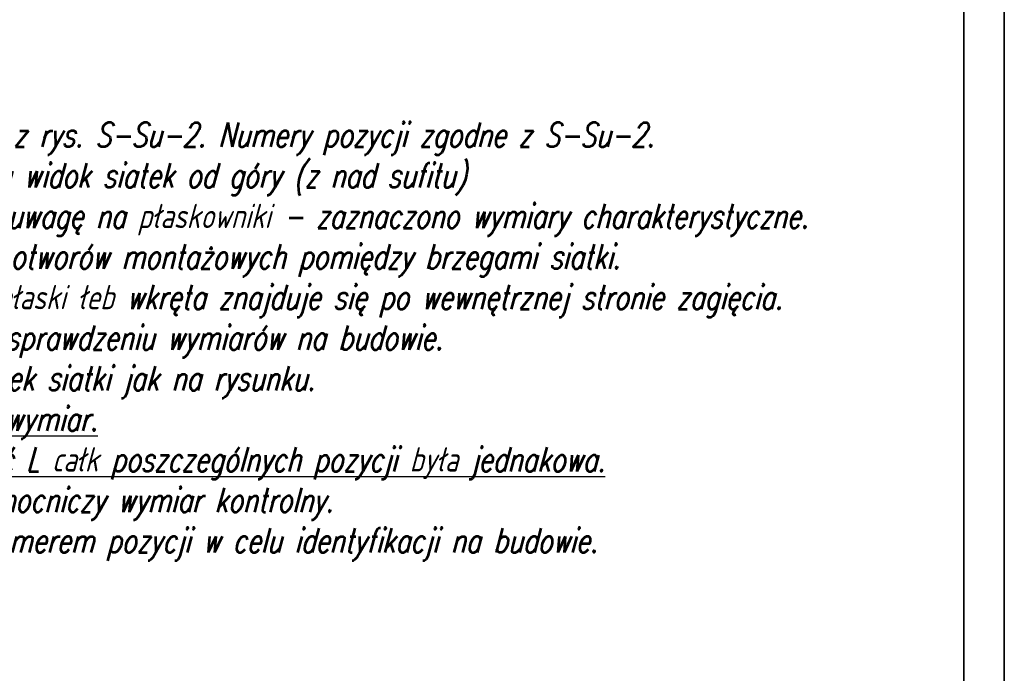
# Model space of a CAD drawing. Header units: millimetres. Extents: x -176817 to 571382, y -58489 to 156123.
# Tile 73 of 256: x -164016 to -161588, y 92364 to 93975. Entities that reach past the tile are written whole.
import ezdxf

# ---------------------------------------------------------------- set-up
doc = ezdxf.new("R2010")
doc.units = ezdxf.units.MM
doc.header["$LTSCALE"] = 0.2
doc.layers.add('-AAA Kontur', color=7, linetype='Continuous', lineweight=35)
doc.layers.add('-AAA Widok', color=2, linetype='Continuous', lineweight=30)
doc.styles.add('WYMIARY', font='ROMANS.shx', dxfattribs={"width": 0.75, "oblique": 15})

msp = doc.modelspace()

# ---------------------------------------------------------------- linework, layer by layer
at = {"layer": '-AAA Kontur'}
for points in [[(-169727.5968, 91102.5045), (-161587.5968, 91102.5045), (-161587.5968, 96782.5045), (-169727.5968, 96782.5045)], [(-169627.5968, 91202.5045), (-161687.5968, 91202.5045), (-161687.5968, 96682.5045), (-169627.5968, 96682.5045)]]:
    msp.add_lwpolyline(points, close=True, dxfattribs=at)

# ---------------------------------------------------------------- texts
at = {"layer": '-AAA Widok', "insert": (-164905.7163, 93231.5035), "char_height": 60, "width": 3289.808254, "attachment_point": 4, "style": 'WYMIARY'}
msp.add_mtext('{\\LUwagi\\P\\pi-180,l180,t180;}1.^IRozpatrywać łącznie z rys. S-Su-2. Numery pozycji zgodne z S-Su-2.\\P2.^IRysunek przedstawia widok siatek od góry (z nad sufitu)\\P3.^IZwrócić szczególną uwagę na płaskowniki - zaznaczono wymiary charakterystyczne.\\P4.^IZachować osiowość otworów montażowych pomiędzy brzegami siatki.\\P5.^IZwrócić uwagę, że płaski łeb wkręta znajduje się po wewnętrznej stronie zagięcia.\\P6.^IPanele wykonać po sprawdzeniu wymiarów na budowie.\\P7.^IZachwoać układ oczek siatki jak na rysunku.\\P8.^I{\\LZachować dokładny wymiar.\\P}9.^I{\\LZadbać, aby dlugość L całk poszczególnych pozycji była jednakowa.\\P}10.^ILk w tabelce to pomocniczy wymiar kontrolny.\\P11.^ISiatki oznakować numerem pozycji w celu identyfikacji na budowie.', dxfattribs=at)

doc.saveas('drawing.dxf')
